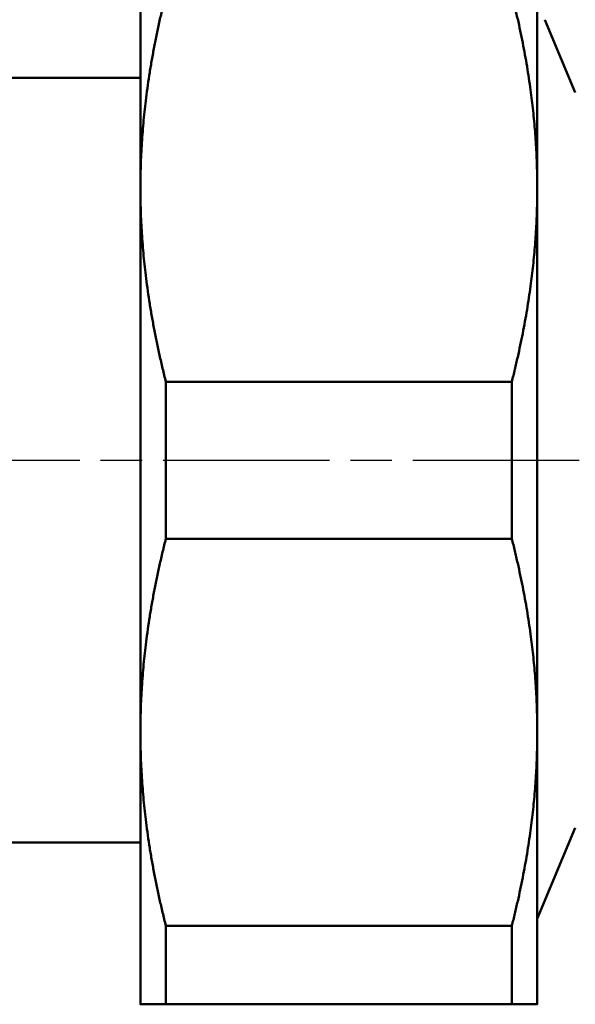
# Model space of a CAD drawing. Header units: millimetres. Extents: x -121 to 738, y -69 to 356.
# Tile 5 of 21: x 57 to 76, y 90 to 124. Entities that reach past the tile are written whole.
import ezdxf

# ---------------------------------------------------------------- set-up
doc = ezdxf.new("R2010")
doc.units = ezdxf.units.MM
doc.linetypes.add('CHAIN', pattern=[0.7087, 0.4724, -0.0591, 0.1181, -0.0591])
for name, color, linetype, lineweight in [('Видимый контур (ГОСТ)', 7, 'Continuous', 50), ('Осевая линия (ГОСТ)', 7, 'Continuous', 25), ('Размер (ГОСТ)', 7, 'Continuous', 25)]:
    doc.layers.add(name, color=color, linetype=linetype, lineweight=lineweight)
doc.styles.add('Обычный текст (ГОСТ)', font='GOST Common Italic.ttf')
doc.dimstyles.new('Обычный (ГОСТ)', dxfattribs={"dimtxt": 3.5, "dimasz": 3.5, "dimexe": 1, "dimexo": 0, "dimgap": 0.5, "dimtad": 1, "dimrnd": 1e-08, "dimtxsty": 'Обычный текст (ГОСТ)', "dimblk": 'Filled-1', "dimcen": 0.09, "dimdle": 15, "dimclrd": 256, "dimclre": 256, "dimclrt": 256, "dimazin": 2, "dimtfac": 0.714286, "dimtdec": 3, "dimtmove": 0, "dimatfit": 3, "dimfxl": 1, "dimtolj": 1, "dimlwd": 25, "dimlwe": 25, "dimarcsym": 0})

# ---------------------------------------------------------------- blocks, each defined once
blk = doc.blocks.new('Filled-1')
at = {"color": 0}
for p, q in [((0, 0), (-1, 0.1429)), ((-1, 0.1429), (-1, -0.1429)), ((-1, 0), (0, 0)), ((-1, -0.1429), (0, 0))]:
    blk.add_line(p, q, dxfattribs=at)
at = {"color": 0, "flags": 128}
blk.add_lwpolyline([(-1, -0.1429), (0, 0), (-1, 0.1429), (-1, -0.1429)], dxfattribs=at)
at = {"color": 0}
blk.add_solid([(-1, -0.1429), (0, 0), (-1, 0.1429), (-1, -0.1429)], dxfattribs=at)
blk = doc.blocks.new('*D12')
at = {"layer": 'Defpoints', "color": 0, "linetype": 'Continuous', "transparency": 16777216}
for p in [(112.331, 139.933), (37.581, 120.285), (112.331, 108.615)]:
    blk.add_point(p, dxfattribs=at)
at = {"layer": 'Размер (ГОСТ)', "linetype": 'Continuous', "lineweight": 25, "transparency": 16777216}
for p, q in [((37.581, 120.285), (37.581, 140.933)), ((112.331, 108.615), (112.331, 140.933)), ((41.081, 139.933), (108.831, 139.933))]:
    blk.add_line(p, q, dxfattribs=at)
at = {"layer": 'Размер (ГОСТ)', "linetype": 'Continuous', "lineweight": 25, "transparency": 16777216, "xscale": 3.5, "yscale": 3.5, "zscale": 3.5, "rotation": 180}
blk.add_blockref('Filled-1', (37.581, 139.933), dxfattribs=at)
at = {"layer": 'Размер (ГОСТ)', "linetype": 'Continuous', "lineweight": 25, "transparency": 16777216, "xscale": 3.5, "yscale": 3.5, "zscale": 3.5}
blk.add_blockref('Filled-1', (112.331, 139.933), dxfattribs=at)
at = {"layer": 'Размер (ГОСТ)', "linetype": 'Continuous', "lineweight": 25, "transparency": 16777216, "insert": (69.461, 144.633), "char_height": 3.5, "attachment_point": 1, "style": 'Обычный текст (ГОСТ)'}
blk.add_mtext('\\A1;74,75', dxfattribs=at)

msp = doc.modelspace()

# ---------------------------------------------------------------- linework, layer by layer
at = {"layer": 'Видимый контур (ГОСТ)'}
for p, q in [((60.781, 127.115), (60.781, 117.865)), ((74.281, 118.365), (74.281, 127.115)), ((75.581, 121.115), (74.542, 123.591)), ((53.081, 121.615), (60.781, 121.615)), ((74.281, 117.365), (74.281, 118.365)), ((60.781, 117.865), (60.781, 99.365)), ((74.281, 99.865), (74.281, 117.365)), ((61.647, 105.946), (61.647, 111.284)), ((61.647, 111.284), (73.421, 111.284)), ((73.421, 111.284), (73.421, 105.946)), ((61.647, 105.946), (73.421, 105.946)), ((74.281, 98.865), (74.281, 99.865)), ((60.781, 99.365), (60.781, 90.115)), ((74.281, 90.115), (74.281, 98.865)), ((75.581, 96.115), (74.281, 93.02)), ((53.081, 95.615), (60.781, 95.615)), ((61.647, 90.115), (61.647, 92.784)), ((61.647, 92.784), (73.421, 92.784)), ((73.421, 92.784), (73.421, 90.115)), ((61.647, 90.115), (73.421, 90.115))]:
    msp.add_line(p, q, dxfattribs=at)
for points, weights in [([(61.647, 124.446), (60.781, 121.028), (60.781, 117.865)], [1.02823620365, 1.0343700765, 1]), ([(74.281, 118.365), (74.221, 121.288), (73.421, 124.446)], [1, 1.03020021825, 1.02601976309]), ([(60.781, 117.865), (60.781, 114.703), (61.647, 111.284)], [1, 1.0343700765, 1.02823620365]), ([(73.421, 111.284), (74.221, 114.442), (74.281, 117.365)], [1.02601976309, 1.03020021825, 1]), ([(61.647, 105.946), (60.781, 102.528), (60.781, 99.365)], [1.02823620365, 1.0343700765, 1]), ([(74.281, 99.865), (74.221, 102.788), (73.421, 105.946)], [1, 1.03020021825, 1.02601976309]), ([(60.781, 99.365), (60.781, 96.203), (61.647, 92.784)], [1, 1.0343700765, 1.02823620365]), ([(73.421, 92.784), (74.221, 95.942), (74.281, 98.865)], [1.02601976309, 1.03020021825, 1]), ([(61.647, 90.115), (60.781, 90.115), (60.781, 90.115)], [1.02823620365, 1.0343700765, 1]), ([(74.281, 90.115), (74.221, 90.115), (73.421, 90.115)], [1, 1.03020021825, 1.02601976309])]:
    msp.add_rational_spline(points, weights, degree=2, dxfattribs=at)
at = {"layer": 'Осевая линия (ГОСТ)', "linetype": 'CHAIN', "ltscale": 11.993792}
msp.add_line((36.05, 108.615), (78.081, 108.615), dxfattribs=at)

# ---------------------------------------------------------------- dimensions: what is measured, and where the dimension line sits
at = {"layer": 'Размер (ГОСТ)', "linetype": 'Continuous', "lineweight": 25}
dim = msp.add_linear_dim(base=(112.331, 139.933), p1=(37.581, 120.285), p2=(112.331, 108.615), angle=180, dimstyle='Обычный (ГОСТ)', override={"dimgap": 0.5, "dimdec": 2, "dimtol": 0, "dimlim": 0, "dimtp": 0, "dimtm": 0, "dimtdec": 3, "dimtofl": 0, "dimatfit": 1}, dxfattribs=at)
dim.commit()
dim.dimension.update_dxf_attribs({"geometry": '*D12', "text_midpoint": (74.956, 139.933), "dimtype": 160})

doc.saveas('drawing.dxf')
